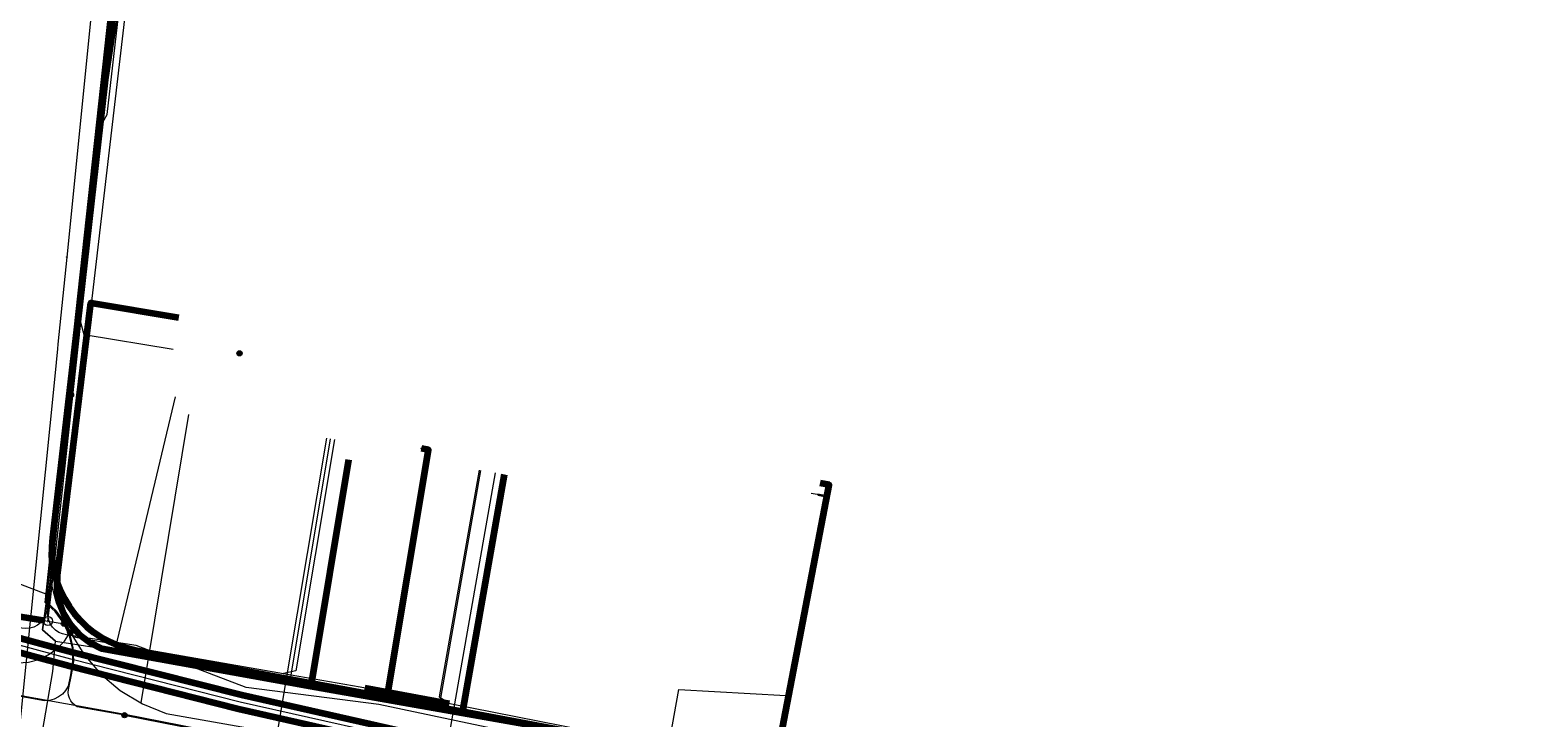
# Model space of a CAD drawing. Extents: x 152558 to 154479, y 462974 to 463683.
# Tile 51 of 212: x 152971 to 153036, y 463375 to 463405. Entities that reach past the tile are written whole.
import ezdxf
from ezdxf.enums import TextEntityAlignment as Align
from ezdxf.lldxf.tags import DXFTag

# ---------------------------------------------------------------- set-up
doc = ezdxf.new("R2010")
doc.units = 0
doc.header["$LTSCALE"] = 0.2
doc.layers.get('0').update_dxf_attribs({"linetype": 'CONTINUOUS'})
for name, color, linetype, lineweight in [('B-RO-KL-DATA_COAXIAAL_7_ZIGGO BV-G', 90, 'KL-DATA-N', 18), ('B-RO-KL-DATA_HULPSTUK_KPN BV-S', 90, 'CONTINUOUS', 25), ('B-RO-KL-DATA_KABELBED_KPN BV-G', 90, 'CONTINUOUS', 100), ('B-RO-KL-DATA_KABELBED_ZIGGO BV-G', 90, 'CONTINUOUS', 100), ('B-RO-KL-DATA_REGGEFIBER OPERATOR BV-G', 90, 'KL-DATA-N', 18), ('B-RO-KL-ET_LS_400 V_STEDIN NETBEHEER BV-G', 190, 'KL-LS-N', 18), ('B-RO-KL-ET_LS_HULPSTUK_STEDIN NETBEHEER BV-S', 190, 'CONTINUOUS', 25), ('B-RO-KL-ET_LS_MANTELBUIS_PE_160_STEDIN NETBEHEER BV-G', 190, 'CONTINUOUS', 100), ('B-RO-KL-ET_MS_10 KV_STEDIN NETBEHEER BV-G', 130, 'KL-MS-N', 18), ('B-RO-KL-ET_MS_HULPSTUK_STEDIN NETBEHEER BV-S', 130, 'CONTINUOUS', 25), ('B-RO-KL-ET_MS_MANTELBUIS_PE_160_STEDIN NETBEHEER BV-G', 130, 'CONTINUOUS', 100), ('B-RO-KL-GAS_LD_ASBESTCEMENT_124_0.1 BAR_STEDIN NETBEHEER BV-G', 50, 'KL-GAS-LD-N', 18), ('B-RO-KL-GAS_LD_HULPSTUK_STEDIN NETBEHEER BV-S', 50, 'CONTINUOUS', 25), ('B-RO-KL-GAS_LD_MANTELBUIS_ASBESTCEMENT_180_STEDIN NETBEHEER BV-G', 50, 'CONTINUOUS', 100), ('B-RO-KL-GAS_LD_PE_32_0.1 BAR_STEDIN NETBEHEER BV-G', 50, 'KL-GAS-LD-N', 18), ('B-RO-KL-GAS_LD_PVC_110_0.1 BAR_STEDIN NETBEHEER BV-G', 50, 'KL-GAS-LD-N', 18), ('B-RO-KL-GAS_LD_PVC_63_0.1 BAR_STEDIN NETBEHEER BV-G', 50, 'KL-GAS-LD-N', 18), ('B-RO-KL-WATER_100_VITENS-G', 170, 'KL-WATER-N', 18), ('B-RO-KL-WATER_25_VITENS-G', 170, 'KL-WATER-N', 18), ('B-RO-KL-WATER_HULPSTUK_VITENS-S', 170, 'CONTINUOUS', 25), ('B-RO-KL-WATER_VITENS-G', 170, 'KL-WATER-N', 18), ('B-RO-OG-INFO_STEDIN NETBEHEER BV-G', 7, 'CONTINUOUS', 18)]:
    doc.layers.add(name, color=color, linetype=linetype, lineweight=lineweight)
doc.styles.add('NLCS-ISO', font='NLCS-ISO.ttf')
tags = doc.linetypes.add('KL-DATA-N', pattern='A,4,-1,[101,NLCS.SHX,S=0.5,R=0,X=0,Y=0],-1,4,-1,["D",Standard,S=1,R=0,X=-0.25,Y=-0.5],-1.5', length=12.5).pattern_tags.tags
tags[18] = DXFTag(74, 10)
tags = doc.linetypes.add('KL-GAS-LD-N', pattern='A,4,-1,[69,NLCS.SHX,S=0.5,R=0,X=0,Y=0],-1,4,-1,["L",Standard,S=1,R=0,X=0.25,Y=-0.5],-2', length=13).pattern_tags.tags
tags[18] = DXFTag(74, 10)
tags = doc.linetypes.add('KL-LS-N', pattern='A,4,-1,[103,NLCS.SHX,S=0.75,R=0,X=0,Y=0],-1,4,-1,["L",Standard,S=1,R=0,X=0,Y=-0.5],-2', length=13).pattern_tags.tags
tags[18] = DXFTag(74, 10)
tags = doc.linetypes.add('KL-MS-N', pattern='A,4,-1,[103,NLCS.SHX,S=0.75,R=0,X=0,Y=0],-1,4,-1,["M",Standard,S=1,R=0,X=0,Y=-0.5],-2', length=13).pattern_tags.tags
tags[18] = DXFTag(74, 10)
doc.linetypes.add('KL-WATER-N', pattern='A,7,-0.5,[168,NLCS.SHX,S=0.75,R=0,X=0.75,Y=0],-2', length=9.5)

# ---------------------------------------------------------------- blocks, each defined once
blk = doc.blocks.new('SKL-WTB_HULP_T STUK-SO')
at = {"color": 0, "linetype": 'ByBlock', "lineweight": 18}
blk.add_circle((0, 0), 1, dxfattribs=at)
at = {"color": 0, "linetype": 'ByBlock', "lineweight": -2, "style": 'NLCS-ISO'}
blk.add_text('T', height=1, dxfattribs=at).set_placement((0, 0), align=Align.MIDDLE_CENTER)
at = {"color": 0, "linetype": 'ByBlock', "lineweight": 18, "style": 'NLCS-ISO', "flags": 1}
for tag, p in [('TYPE', (1.5, 0)), ('OMSCHRIJVING', (1.5, -3)), ('LABEL', (1.5, -1.5))]:
    blk.add_attdef(tag, p, '', height=1, dxfattribs=at)
blk = doc.blocks.new('SKL-WTB_HULP_MOF-SO')
at = {"linetype": 'ByBlock', "lineweight": 18}
h = blk.add_hatch(color=0, dxfattribs=at)
h.dxf.hatch_style = 1
h.paths.add_polyline_path([(-0.5625, 0, 1), (0.5625, 0, 1)])
at = {"color": 0, "linetype": 'ByBlock', "lineweight": 18}
blk.add_circle((0, 0), 0.5625, dxfattribs=at)
at = {"color": 0, "linetype": 'ByBlock', "lineweight": 18, "style": 'NLCS-ISO', "flags": 1}
for tag, p in [('TYPE', (1.5, 0)), ('OMSCHRIJVING', (1.5, -3)), ('LABEL', (1.5, -1.5))]:
    blk.add_attdef(tag, p, '', height=1, dxfattribs=at)
blk = doc.blocks.new('SKL-WTB_HULP_OVERIG-SO')
at = {"color": 0, "linetype": 'ByBlock', "lineweight": 18}
for points in [[(-0.14, 0.14), (0.14, -0.14)], [(0.14, 0.14), (-0.14, -0.14)]]:
    blk.add_lwpolyline(points, dxfattribs=at)
at = {"color": 0, "linetype": 'ByBlock', "lineweight": 18, "style": 'NLCS-ISO', "flags": 1}
for tag, p in [('TYPE', (1.5, 0)), ('OMSCHRIJVING', (1.5, -3)), ('LABEL', (1.5, -1.5))]:
    blk.add_attdef(tag, p, '', height=1, dxfattribs=at)

msp = doc.modelspace()

# ---------------------------------------------------------------- linework, layer by layer
at = {"layer": 'B-RO-KL-DATA_COAXIAAL_7_ZIGGO BV-G', "flags": 128}
for points in [[(152993.372, 463362.163), (152993.474, 463362.913), (152995.04, 463374.488), (152989.504, 463375.462), (152982.971, 463376.611), (152974.505, 463378.1), (152973.956, 463378.25), (152973.446, 463378.502), (152972.993, 463378.845), (152972.613, 463379.267), (152972.319, 463379.754), (152972.123, 463380.287), (152972.031, 463380.848), (152972.046, 463381.417), (152973.48, 463393.175), (152977.266, 463392.544)], [(152993.372, 463362.163), (152993.474, 463362.913), (152995.04, 463374.488), (152989.504, 463375.462), (152982.971, 463376.611), (152974.505, 463378.1), (152973.956, 463378.25), (152973.446, 463378.502), (152972.993, 463378.845), (152972.613, 463379.267), (152972.319, 463379.754), (152972.123, 463380.287), (152972.031, 463380.848), (152972.046, 463381.417), (152973.48, 463393.175), (152977.266, 463392.544)], [(152993.372, 463362.163), (152993.474, 463362.913), (152995.04, 463374.488), (152989.504, 463375.462), (152991.317, 463385.769)], [(152993.372, 463362.163), (152993.474, 463362.913), (152995.04, 463374.488), (152997.9, 463373.985), (153002.981, 463373.089), (153003, 463373.086), (153005.341, 463385.321), (153004.948, 463385.396)]]:
    msp.add_lwpolyline(points, dxfattribs=at)
at = {"layer": 'B-RO-KL-DATA_KABELBED_KPN BV-G', "flags": 128}
for points in [[(152974.717, 463409.022), (152972.862, 463392.002), (152971.822, 463383.034), (152971.794, 463382.646), (152971.801, 463382.256), (152971.841, 463381.869), (152971.916, 463381.487), (152972.024, 463381.113), (152972.165, 463380.75), (152972.338, 463380.401), (152972.54, 463380.068), (152972.771, 463379.755), (152973.029, 463379.463), (152973.311, 463379.195), (152973.616, 463378.953), (152973.941, 463378.739), (152974.284, 463378.554), (152974.642, 463378.401), (152975.012, 463378.279), (152975.391, 463378.191), (152982.931, 463376.778), (153000, 463373.58)], [(152982.931, 463376.778), (152986.271, 463376.159), (152988.046, 463386.838), (152987.75, 463386.887)]]:
    msp.add_lwpolyline(points, dxfattribs=at)
at = {"layer": 'B-RO-KL-DATA_KABELBED_ZIGGO BV-G', "flags": 128}
for points in [[(152982.971, 463376.611), (152973.956, 463378.25), (152973.446, 463378.502), (152972.993, 463378.845), (152972.613, 463379.267), (152972.319, 463379.754), (152972.123, 463380.287), (152972.031, 463380.848), (152972.046, 463381.417), (152973.48, 463393.175), (152977.266, 463392.544)], [(152984.599, 463386.396), (152982.971, 463376.611)], [(152991.317, 463385.769), (152989.504, 463375.462)], [(153003, 463373.086), (153005.341, 463385.321), (153004.948, 463385.396)], [(152989.504, 463375.462), (152982.971, 463376.611)], [(152995.04, 463374.488), (152989.504, 463375.462)]]:
    msp.add_lwpolyline(points, dxfattribs=at)
at = {"layer": 'B-RO-KL-DATA_REGGEFIBER OPERATOR BV-G', "flags": 128}
for points in [[(152971.955, 463378.576), (152971.396, 463379.057), (152971.61, 463380.581), (152971.783, 463382.721), (152973.751, 463400.543), (152974.188, 463401.303), (152974.669, 463405.559), (152974.485, 463406.564), (152977.088, 463429.307), (152977.943, 463436.799), (152979.347, 463449.765), (152979.555, 463451.154)], [(152854.753, 463407.045), (152871.82, 463401.822), (152873.401, 463402.043), (152879.627, 463400.216), (152886.675, 463397.959), (152895.198, 463394.998), (152906.54, 463392.014), (152910.885, 463390.895), (152922.875, 463388.108), (152930.352, 463387.237), (152930.872, 463387.126), (152931.992, 463388.685), (152937.764, 463387.573), (152937.862, 463387.612), (152944.377, 463386.371), (152953.962, 463384.62), (152962.174, 463382.953), (152965.523, 463382.158), (152970.145, 463381.154), (152971.61, 463380.581), (152971.396, 463379.057), (152971.955, 463378.576), (152974.543, 463378.175), (152982.07, 463376.768), (152988.496, 463375.629), (153009.979, 463371.694), (153011.342, 463371.4), (153018.219, 463370.178), (153024.451, 463369.071), (153029.114, 463367.967), (153030.23, 463368.174), (153042.323, 463366.039), (153048.877, 463364.85), (153055.682, 463363.617), (153058.435, 463363.117), (153064.858, 463361.888), (153068.18, 463361.253), (153070.821, 463360.772)], [(152974.543, 463378.175), (152974.635, 463378.623), (152977.133, 463389.119)], [(152982.07, 463376.768), (152983.826, 463387.311)], [(152988.496, 463375.629), (152990.311, 463385.945)], [(152970.227, 463367.393), (152970.272, 463368.152), (152971.847, 463377.269), (152971.955, 463378.576)], [(152971.955, 463378.576), (152974.543, 463378.175)], [(152974.543, 463378.175), (152982.07, 463376.768)], [(152982.07, 463376.768), (152988.496, 463375.629)], [(152988.496, 463375.629), (153009.979, 463371.694)]]:
    msp.add_lwpolyline(points, dxfattribs=at)
at = {"layer": 'B-RO-KL-ET_LS_400 V_STEDIN NETBEHEER BV-G', "flags": 128}
for points in [[(152981.21, 463459.531), (152981.105, 463459.042), (152980.764, 463457.387), (152980.536, 463456.198), (152980.236, 463454.422), (152980.031, 463453.021), (152979.901, 463452.039), (152979.59, 463449.456), (152979.406, 463447.892), (152979.263, 463446.677), (152978.929, 463443.831), (152978.676, 463441.68), (152978.336, 463438.783), (152976.829, 463425.96), (152976.758, 463425.361), (152976.644, 463424.393), (152976.526, 463423.362), (152976.439, 463422.594), (152976.356, 463421.872), (152976.186, 463420.38), (152976.107, 463419.686), (152975.78, 463416.825), (152975.766, 463416.701), (152975.622, 463415.444), (152975.595, 463415.21), (152975.538, 463414.711), (152975.481, 463414.21), (152975.216, 463411.889), (152975.158, 463411.383), (152974.865, 463408.815), (152974.768, 463407.964), (152974.464, 463405.309), (152972.795, 463391.609), (152972.767, 463391.383), (152971.667, 463382.356), (152971.69, 463381.643), (152971.796, 463380.937), (152971.984, 463380.249), (152972.251, 463379.587), (152972.593, 463378.96)], [(152977.702, 463388.351), (152975.633, 463375.914)], [(152983.644, 463387.341), (152981.552, 463374.8), (152982.035, 463374.532), (152982.032, 463374.512)], [(152990.923, 463385.838), (152988.724, 463373.337)], [(153004.568, 463384.963), (153005.18, 463384.854), (153003.468, 463376.222)], [(152970.326, 463377.637), (152970.785, 463377.673), (152971.23, 463377.789), (152971.645, 463377.984), (152972.019, 463378.25), (152972.339, 463378.58), (152972.594, 463378.961)], [(152972.593, 463378.96), (152973.177, 463378.012), (152973.903, 463377.167), (152974.753, 463376.446), (152975.707, 463375.869), (152976.738, 463375.448), (152982.032, 463374.512), (152988.724, 463373.337), (152990.269, 463373.074), (152998.012, 463371.757), (153010.164, 463369.746), (153013.718, 463369.162), (153014.823, 463368.954), (153025.113, 463367.016), (153040.556, 463364.109), (153050.458, 463362.345), (153058.557, 463360.902), (153067.98, 463359.222), (153070.015, 463358.857)], [(152998.012, 463371.757), (152998.848, 463376.488), (153003.468, 463376.222)]]:
    msp.add_lwpolyline(points, dxfattribs=at)
at = {"layer": 'B-RO-KL-ET_LS_MANTELBUIS_PE_160_STEDIN NETBEHEER BV-G', "flags": 128}
msp.add_lwpolyline([(153146.362, 463345.866), (153115.374, 463351.626), (153100.92, 463353.586), (153073.716, 463358.533), (153005.955, 463370.564), (152994.483, 463372.843), (152988.837, 463374.24), (152979.993, 463376.236), (152972.696, 463378.089), (152943.766, 463385.921), (152943.61, 463385.343), (152972.544, 463377.511), (152979.853, 463375.654), (152988.699, 463373.658), (152994.353, 463372.259), (153005.845, 463369.976), (153073.61, 463357.945), (153100.826, 463352.996), (153115.28, 463351.036), (153146.252, 463345.278), (153146.362, 463345.866)], dxfattribs=at)
at = {"layer": 'B-RO-KL-ET_MS_10 KV_STEDIN NETBEHEER BV-G', "flags": 128}
for points in [[(153022.741, 463459.208), (153022.872, 463460.246), (153022.808, 463460.463), (153022.675, 463460.638), (153022.588, 463460.705), (153022.386, 463460.788), (153022.167, 463460.795), (153021.959, 463460.726), (153021.868, 463460.665), (153021.724, 463460.502), (153017.528, 463452.813), (153002.084, 463455.378), (153000, 463444.401), (152999.408, 463440.896), (152997.217, 463426.745), (152997.151, 463426.547), (152997.021, 463426.384), (152996.842, 463426.277), (152996.742, 463426.248), (152996.532, 463426.244), (152983.096, 463428.49), (152982.6, 463428.538), (152982.102, 463428.542), (152981.606, 463428.505), (152981.114, 463428.425), (152980.631, 463428.304), (152979.552, 463427.826), (152978.585, 463427.149), (152977.768, 463426.296), (152977.132, 463425.302), (152976.699, 463424.203), (152974.703, 463406.286), (152974.183, 463402.811), (152972.572, 463389.204), (152971.571, 463379.823), (152971.516, 463379.657), (152971.428, 463379.504), (152971.313, 463379.371), (152971.174, 463379.262), (152971.017, 463379.183), (152970.847, 463379.135), (152970.672, 463379.121), (152970.497, 463379.141), (152959.493, 463380.82), (152930.701, 463386.217), (152911.138, 463389.651), (152893.939, 463394.657), (152838.989, 463411.837), (152831.628, 463413.928)], [(152972.317, 463379.326), (152972.291, 463379.382), (152971.946, 463379.851), (152971.516, 463380.242), (152972.472, 463389.216), (152974.085, 463402.827), (152974.603, 463406.298), (152976.601, 463424.227), (152977.042, 463425.348), (152977.69, 463426.358), (152978.519, 463427.225), (152979.502, 463427.914), (152980.599, 463428.398), (152981.094, 463428.523), (152981.594, 463428.605), (152982.098, 463428.642), (152982.606, 463428.638), (152983.11, 463428.59), (152996.541, 463426.343), (152996.629, 463426.337), (152996.801, 463426.369), (152996.951, 463426.459), (152997.061, 463426.595), (152997.118, 463426.76), (152999.31, 463440.912), (153000, 463444.998), (153001.967, 463455.296), (153017.582, 463452.703), (153021.809, 463460.448), (153021.931, 463460.587), (153022.092, 463460.675), (153022.181, 463460.696), (153022.365, 463460.69), (153022.534, 463460.62), (153022.669, 463460.496), (153022.752, 463460.332), (153022.771, 463460.242), (153022.643, 463459.223)], [(152974.936, 463375.379), (152972.895, 463375.746), (152972.788, 463375.814), (152972.693, 463375.899), (152972.616, 463376), (152972.558, 463376.114), (152972.521, 463376.236), (152972.507, 463376.362), (152972.516, 463376.489), (152972.651, 463377.119), (152972.746, 463377.7), (152972.724, 463378.286), (152972.588, 463378.857), (152972.344, 463379.391), (152971.999, 463379.866), (152971.569, 463380.265), (152972.522, 463389.21), (152974.134, 463402.819), (152974.653, 463406.292), (152976.65, 463424.215), (152977.087, 463425.325), (152977.729, 463426.327), (152978.552, 463427.187), (152979.527, 463427.87), (152980.615, 463428.351), (152981.104, 463428.474), (152981.6, 463428.555), (152982.1, 463428.592), (152982.603, 463428.588), (152983.103, 463428.54), (152996.539, 463426.293), (152996.731, 463426.297), (152996.909, 463426.366), (152996.987, 463426.423), (152997.106, 463426.572), (152997.167, 463426.753), (152999.359, 463440.904), (153000, 463444.7), (153002.008, 463455.239), (153017.609, 463452.648), (153021.851, 463460.421), (153021.962, 463460.548), (153022.108, 463460.627), (153022.271, 463460.651), (153022.434, 463460.616), (153022.507, 463460.578), (153022.629, 463460.466), (153022.704, 463460.318), (153022.72, 463460.24), (153022.593, 463459.229)], [(152972.622, 463389.198), (152974.232, 463402.803), (152974.753, 463406.28), (152976.748, 463424.191), (152977.177, 463425.279), (152977.807, 463426.265), (152978.618, 463427.111), (152979.577, 463427.782), (152980.647, 463428.257), (152981.124, 463428.376), (152981.612, 463428.455), (152982.104, 463428.492), (152982.597, 463428.488), (152983.089, 463428.44), (152996.524, 463426.196), (152996.751, 463426.2), (152996.961, 463426.281), (152997.131, 463426.429), (152997.239, 463426.627), (152997.265, 463426.737), (152999.457, 463440.888), (153000, 463444.103), (153002.125, 463455.321), (153017.555, 463452.758), (153021.767, 463460.475), (153021.826, 463460.556), (153021.983, 463460.682), (153022.174, 463460.746), (153022.376, 463460.739), (153022.561, 463460.662), (153022.641, 463460.601), (153022.763, 463460.441), (153022.822, 463460.244), (153022.693, 463459.215)], [(152972.317, 463379.326), (152972.536, 463378.854), (152972.673, 463378.289), (152972.696, 463377.707), (152972.609, 463377.127), (152972.5, 463376.627), (152972.391, 463376.448), (152972.251, 463376.292), (152972.084, 463376.165), (152971.896, 463376.073), (152971.694, 463376.017), (152971.484, 463376), (152914.026, 463386.33), (152904.069, 463388.981), (152870.142, 463398.818), (152821.886, 463413.418), (152752.009, 463434.936), (152747.346, 463436.384), (152747.292, 463436.491), (152747.256, 463436.692), (152747.268, 463436.794), (152747.327, 463436.974), (152747.339, 463437.059), (152747.314, 463437.23), (152747.279, 463437.309), (152747.166, 463437.439), (152747.014, 463437.517), (152746.824, 463437.527), (152746.643, 463437.47), (152746.495, 463437.349), (152746.396, 463437.188), (152740.19, 463417.191)], [(153147.786, 463345.534), (153147.423, 463345.543), (153147.202, 463345.477), (153147.006, 463345.455), (153146.894, 463345.463), (153115.327, 463351.331), (153100.873, 463353.291), (153073.663, 463358.239), (153005.9, 463370.27), (152994.418, 463372.551), (152988.768, 463373.949), (152979.923, 463375.945), (152972.62, 463377.8), (152943.688, 463385.632), (152942.008, 463386.027), (152903.856, 463393.681), (152894.196, 463395.874), (152876.637, 463400.583), (152819.474, 463417.426), (152797.623, 463424.106), (152784.059, 463427.769), (152772.762, 463431.112), (152767.415, 463432.933), (152761.051, 463434.989)], [(153342.589, 463362.76), (153338.936, 463339.686), (153335.694, 463317.871), (153335.253, 463316.634), (153334.598, 463315.495), (153333.751, 463314.491), (153332.738, 463313.653), (153331.592, 463313.009), (153330.349, 463312.579), (153312.142, 463316.466), (153294.468, 463319.781), (153245.983, 463328.734), (153240.683, 463329.877), (153208.763, 463335.505), (153205.957, 463335.977), (153192.071, 463338.394), (153174.67, 463341.923), (153161.755, 463343.725), (153137.202, 463348.157), (153115.887, 463351.975), (153101.455, 463354.964), (153085.47, 463357.981), (153068.76, 463360.724), (153029.949, 463367.837), (153006.109, 463372.131), (152993.871, 463374.15), (152985.912, 463375.839), (152980.181, 463376.581), (152975.436, 463378.387), (152972.427, 463378.847), (152972.257, 463378.884), (152972.097, 463378.952), (152971.953, 463379.049), (152971.83, 463379.172), (152971.732, 463379.316), (152971.664, 463379.476), (152971.626, 463379.645), (152971.621, 463379.818), (152972.622, 463389.198)], [(152922.051, 463384.939), (152974.944, 463375.428), (152991.123, 463372.249), (153018.347, 463367.282)], [(152974.936, 463375.379), (152991.113, 463372.2), (153018.338, 463367.233), (153074.215, 463357.249), (153113.464, 463350.304)]]:
    msp.add_lwpolyline(points, dxfattribs=at)
at = {"layer": 'B-RO-KL-ET_MS_MANTELBUIS_PE_160_STEDIN NETBEHEER BV-G', "flags": 128}
msp.add_lwpolyline([(153146.362, 463345.866), (153115.374, 463351.626), (153100.92, 463353.586), (153073.716, 463358.533), (153005.955, 463370.564), (152994.483, 463372.843), (152988.837, 463374.24), (152979.993, 463376.236), (152972.696, 463378.089), (152943.766, 463385.921), (152943.61, 463385.343), (152972.544, 463377.511), (152979.853, 463375.654), (152988.699, 463373.658), (152994.353, 463372.259), (153005.845, 463369.976), (153073.61, 463357.945), (153100.826, 463352.996), (153115.28, 463351.036), (153146.252, 463345.278), (153146.362, 463345.866)], dxfattribs=at)
at = {"layer": 'B-RO-KL-GAS_LD_ASBESTCEMENT_124_0.1 BAR_STEDIN NETBEHEER BV-G', "flags": 128}
msp.add_lwpolyline([(152973.472, 463392.752), (152977.432, 463426.764)], dxfattribs=at)
at = {"layer": 'B-RO-KL-GAS_LD_MANTELBUIS_ASBESTCEMENT_180_STEDIN NETBEHEER BV-G', "flags": 128}
for points in [[(152964.381, 463380.601), (152971.492, 463379.471)], [(152985.311, 463376.56), (152988.95, 463375.886)]]:
    msp.add_lwpolyline(points, dxfattribs=at)
at = {"layer": 'B-RO-KL-GAS_LD_PE_32_0.1 BAR_STEDIN NETBEHEER BV-G', "flags": 128}
for points in [[(152977.031, 463391.164), (152973.194, 463391.802), (152973.051, 463392.332)], [(152983.992, 463387.283), (152982.325, 463377.289), (152981.8, 463377.178)], [(152990.234, 463385.959), (152988.512, 463376.17), (152988.969, 463375.879)], [(153002.934, 463373.182), (153005.15, 463384.857), (153004.856, 463384.913)]]:
    msp.add_lwpolyline(points, dxfattribs=at)
at = {"layer": 'B-RO-KL-GAS_LD_PVC_110_0.1 BAR_STEDIN NETBEHEER BV-G', "flags": 128}
for points in [[(152867.183, 463403.155), (152870.487, 463402.087), (152876.403, 463400.175), (152881.888, 463398.463), (152884.957, 463397.626), (152887.089, 463396.99), (152893.513, 463395.067), (152897.215, 463393.94), (152906.633, 463391.168), (152906.825, 463391.112), (152907.298, 463390.981), (152907.746, 463390.857), (152908.643, 463390.61), (152911.472, 463389.876), (152912.124, 463389.713), (152914.126, 463389.211), (152916.982, 463388.606), (152918.276, 463388.323), (152927.874, 463386.193), (152931.6, 463385.554), (152932.165, 463385.457), (152934.798, 463385.005), (152936.571, 463384.701), (152937.503, 463384.541), (152938.944, 463384.323), (152941.203, 463383.981), (152941.937, 463383.886), (152945.679, 463383.402), (152947.122, 463383.187), (152954.106, 463382.129), (152958.388, 463381.493), (152964.168, 463380.635), (152971.627, 463379.443)], [(152971.627, 463379.443), (152972.344, 463379.323), (152972.749, 463378.766), (152981.549, 463377.222), (152981.8, 463377.178), (152985.11, 463376.597), (152988.415, 463375.985), (152988.969, 463375.879), (152999.559, 463373.792), (153002.934, 463373.182), (153003.009, 463373.168), (153006.411, 463372.553), (153010.3, 463371.804), (153010.328, 463371.798), (153011.312, 463371.604), (153014.039, 463371.066), (153016.801, 463370.602), (153017.75, 463370.442), (153018.699, 463370.283), (153022.09, 463369.647), (153024.491, 463369.197), (153030.257, 463368.115), (153041.566, 463366.066), (153050.301, 463364.407), (153054.63, 463363.581), (153055.045, 463363.516), (153055.932, 463363.376), (153056.752, 463363.219), (153058.421, 463362.899), (153059.582, 463362.676), (153063.556, 463361.914), (153063.953, 463361.838), (153064.343, 463361.763), (153067.531, 463361.115), (153073.803, 463359.918), (153075.238, 463359.659), (153077.96, 463359.158), (153080.909, 463358.598), (153081.979, 463358.395), (153086.913, 463357.531), (153091.471, 463356.72), (153091.779, 463356.705)]]:
    msp.add_lwpolyline(points, dxfattribs=at)
at = {"layer": 'B-RO-KL-GAS_LD_PVC_63_0.1 BAR_STEDIN NETBEHEER BV-G', "flags": 128}
msp.add_lwpolyline([(152971.627, 463379.443), (152971.742, 463380.351), (152973.051, 463392.332), (152973.054, 463392.358), (152974.685, 463406.884), (152974.705, 463407.063), (152975.083, 463410.395), (152975.222, 463411.621), (152975.229, 463411.682), (152975.267, 463412.017), (152975.549, 463414.509), (152975.605, 463414.999), (152975.786, 463416.598), (152975.827, 463416.958), (152976.194, 463420.104), (152976.327, 463421.247), (152976.411, 463421.966), (152976.539, 463423.058), (152976.563, 463423.263), (152976.679, 463424.26), (152976.725, 463424.658), (152977.001, 463427.018), (152977.309, 463429.652)], dxfattribs=at)
at = {"layer": 'B-RO-KL-WATER_100_VITENS-G', "flags": 128}
msp.add_lwpolyline([(152976.187, 463432.582), (152975.523, 463425.948), (152975.404, 463424.758), (152975.117, 463421.891), (152974.997, 463420.698), (152974.61, 463416.841), (152974.501, 463415.748), (152974.115, 463411.89), (152974.095, 463411.688), (152973.808, 463408.821), (152972.438, 463395.153), (152972.061, 463391.39), (152972.042, 463391.198), (152971.982, 463390.604), (152971.923, 463390.012), (152970.047, 463371.288)], dxfattribs=at)
at = {"layer": 'B-RO-KL-WATER_25_VITENS-G', "flags": 128}
msp.add_lwpolyline([(153004.849, 463384.88), (153005.144, 463384.824), (153003.377, 463375.591)], dxfattribs=at)
at = {"layer": 'B-RO-KL-WATER_VITENS-G', "flags": 128}
msp.add_lwpolyline([(153001.472, 463364.039), (153003.377, 463375.591)], dxfattribs=at)
at = {"layer": 'B-RO-OG-INFO_STEDIN NETBEHEER BV-G', "flags": 128}
msp.add_lwpolyline([(153146.362, 463345.866), (153115.374, 463351.626), (153100.92, 463353.586), (153073.716, 463358.533), (153005.955, 463370.564), (152994.483, 463372.843), (152988.837, 463374.24), (152979.993, 463376.236), (152972.696, 463378.089), (152943.766, 463385.921), (152943.61, 463385.343), (152972.544, 463377.511), (152979.853, 463375.654), (152988.699, 463373.658), (152994.353, 463372.259), (153005.845, 463369.976), (153073.61, 463357.945), (153100.826, 463352.996), (153115.28, 463351.036), (153146.252, 463345.278), (153146.362, 463345.866)], dxfattribs=at)
msp.add_lwpolyline([(153146.362, 463345.866), (153115.374, 463351.626), (153100.92, 463353.586), (153073.716, 463358.533), (153005.955, 463370.564), (152994.483, 463372.843), (152988.837, 463374.24), (152979.993, 463376.236), (152972.696, 463378.089), (152943.766, 463385.921), (152943.61, 463385.343), (152972.544, 463377.511), (152979.853, 463375.654), (152988.699, 463373.658), (152994.353, 463372.259), (153005.845, 463369.976), (153073.61, 463357.945), (153100.826, 463352.996), (153115.28, 463351.036), (153146.252, 463345.278), (153146.362, 463345.866)], dxfattribs=at)

# ---------------------------------------------------------------- block references
at = {"layer": 'B-RO-KL-DATA_HULPSTUK_KPN BV-S', "xscale": 0.2, "yscale": 0.2, "zscale": 0.2}
for name, p in [('SKL-WTB_HULP_MOF-SO', (152979.9, 463391)), ('SKL-WTB_HULP_OVERIG-SO', (152987.75, 463386.887)), ('SKL-WTB_HULP_MOF-SO', (152982.931, 463376.778)), ('SKL-WTB_HULP_OVERIG-SO', (152982.931, 463376.778))]:
    msp.add_blockref(name, p, dxfattribs=at)
at = {"layer": 'B-RO-KL-ET_LS_HULPSTUK_STEDIN NETBEHEER BV-S', "xscale": 0.2, "yscale": 0.2, "zscale": 0.2}
msp.add_blockref('SKL-WTB_HULP_MOF-SO', (152972.593, 463378.96), dxfattribs=at)
at = {"layer": 'B-RO-KL-ET_MS_HULPSTUK_STEDIN NETBEHEER BV-S', "xscale": 0.2, "yscale": 0.2, "zscale": 0.2}
for p in [(152972.622, 463389.198), (152972.317, 463379.326), (152974.936, 463375.379)]:
    msp.add_blockref('SKL-WTB_HULP_MOF-SO', p, dxfattribs=at)
at = {"layer": 'B-RO-KL-GAS_LD_HULPSTUK_STEDIN NETBEHEER BV-S', "xscale": 0.2, "yscale": 0.2, "zscale": 0.2}
msp.add_blockref('SKL-WTB_HULP_T STUK-SO', (152971.627, 463379.443), dxfattribs=at)
at = {"layer": 'B-RO-KL-WATER_HULPSTUK_VITENS-S', "xscale": 0.2, "yscale": 0.2, "zscale": 0.2}
for p in [(152972.438, 463395.153), (153003.377, 463375.591)]:
    msp.add_blockref('SKL-WTB_HULP_OVERIG-SO', p, dxfattribs=at)

doc.saveas('drawing.dxf')
